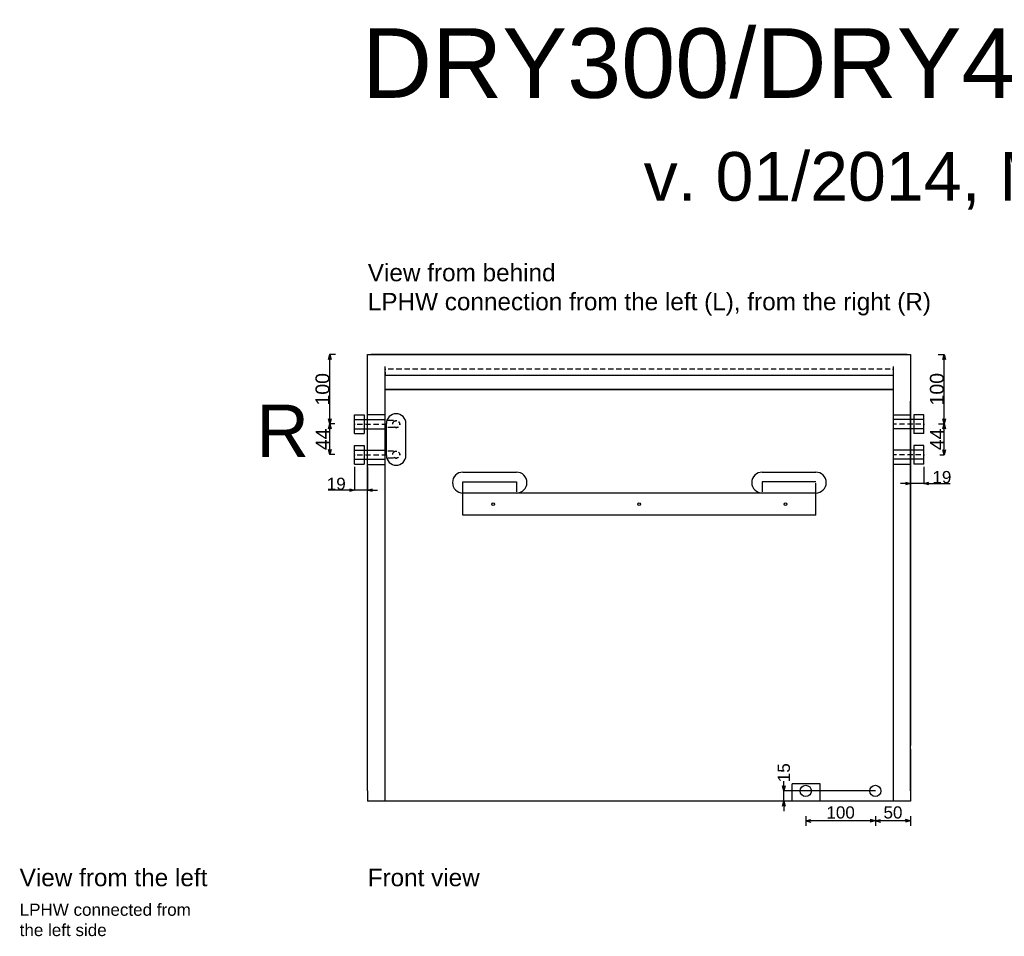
# Model space of a CAD drawing. Extents: x -700 to 2529, y -660 to 2065.
# Tile 4 of 5: x -500 to 915, y 748 to 2065. Entities that reach past the tile are written whole.
import ezdxf

# ---------------------------------------------------------------- set-up
doc = ezdxf.new("R2010")
doc.units = 0
doc.header["$MEASUREMENT"] = 0
doc.linetypes.add('Achse', pattern=[11.5, 0, -4, 7.5, 0])
doc.linetypes.add('Hidden Line', pattern=[19.5611, 14.1111, -5.45])
for name, color, linetype in [('Desky', 7, 'Continuous'), ('Kóty délkové', 7, 'Continuous'), ('Nábytek a zařízení', 7, 'Continuous'), ('Oblouky a kružnice', 7, 'Continuous'), ('Střechy', 7, 'Continuous'), ('Textové bloky', 7, 'Continuous'), ('Zdi', 7, 'Continuous'), ('Čáry', 7, 'Continuous')]:
    doc.layers.add(name, color=color, linetype=linetype)
doc.styles.add('GENERATED_STYLE_1', font='ARIAL.ttf')
doc.dimstyles.new('Dimstyle_4D6', dxfattribs={"dimtxt": 17.5, "dimasz": 7.125, "dimexe": 0.18, "dimexo": 0, "dimgap": 0.09, "dimtad": 1, "dimdec": 0, "dimzin": 0, "dimdsep": 46, "dimtxsty": 'GENERATED_STYLE_1', "dimblk": 'ARROWHEAD_3', "dimblk1": 'ARROWHEAD_3', "dimblk2": 'ARROWHEAD_3', "dimcen": 0.09, "dimclrd": 7, "dimclre": 7, "dimclrt": 7, "dimazin": 0, "dimtfac": 1, "dimtdec": 4, "dimtmove": 0, "dimatfit": 0, "dimfxl": 1, "dimtolj": 1, "dimtzin": 0, "dimarcsym": 0})
doc.dimstyles.new('Peter', dxfattribs={"dimtxt": 20, "dimasz": 7.125, "dimexe": 0.18, "dimexo": 0, "dimgap": 0.09, "dimtad": 1, "dimdec": 0, "dimzin": 0, "dimdsep": 46, "dimtxsty": 'GENERATED_STYLE_1', "dimblk": 'ARROWHEAD_3', "dimblk1": 'ARROWHEAD_3', "dimblk2": 'ARROWHEAD_3', "dimcen": 0.09, "dimclrd": 7, "dimclre": 7, "dimclrt": 7, "dimazin": 0, "dimtfac": 1, "dimtdec": 4, "dimtmove": 0, "dimatfit": 0, "dimfxl": 1, "dimtolj": 1, "dimtzin": 0, "dimarcsym": 0})

# ---------------------------------------------------------------- blocks, each defined once
blk = doc.blocks.new('ARROWHEAD_3')
at = {"color": 0, "linetype": 'Continuous'}
blk.add_line((0, 0), (-1, 0), dxfattribs=at)
blk.add_lwpolyline([(-1, 0.2679), (0, 0), (-1, -0.2679)], dxfattribs=at)
blk = doc.blocks.new('*D178')
at = {"layer": 'Defpoints', "color": 0}
for p in [(-19, 1422.5), (0, 1422.5), (-19, 1389.1)]:
    blk.add_point(p, dxfattribs=at)
at = {"layer": 'Kóty délkové', "color": 7, "linetype": 'Continuous', "lineweight": -2}
for p, q in [((-19, 1422.5), (-19, 1389)), ((0, 1422.5), (0, 1389)), ((-19, 1389.1), (-56.9, 1389.1)), ((-19, 1389.1), (-33.2, 1389.1)), ((0, 1389.1), (-19, 1389.1)), ((0, 1389.1), (14.3, 1389.1))]:
    blk.add_line(p, q, dxfattribs=at)
at = {"layer": 'Kóty délkové', "color": 7, "lineweight": -2, "xscale": 7.124999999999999, "yscale": 7.124999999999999, "zscale": 7.124999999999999}
blk.add_blockref('ARROWHEAD_3', (-19, 1389.1), dxfattribs=at)
at = {"layer": 'Kóty délkové', "color": 7, "lineweight": -2, "xscale": 7.124999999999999, "yscale": 7.124999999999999, "zscale": 7.124999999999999, "rotation": 180}
blk.add_blockref('ARROWHEAD_3', (0, 1389.1), dxfattribs=at)
at = {"layer": 'Kóty délkové', "color": 7, "linetype": 'Continuous', "insert": (-45.1, 1398.2), "char_height": 17.5, "attachment_point": 5, "style": 'GENERATED_STYLE_1'}
blk.add_mtext('\\A1;19', dxfattribs=at)
blk = doc.blocks.new('*D179')
at = {"layer": 'Defpoints', "color": 0}
for p in [(780, 1584), (799, 1422.5), (780, 1398.7)]:
    blk.add_point(p, dxfattribs=at)
at = {"layer": 'Kóty délkové', "color": 7, "linetype": 'Continuous', "lineweight": -2}
for p, q in [((780, 1584), (780, 1398.6)), ((799, 1422.5), (799, 1398.6)), ((780, 1398.7), (765.8, 1398.7)), ((799, 1398.7), (780, 1398.7)), ((799, 1398.7), (836.9, 1398.7)), ((799, 1398.7), (813.3, 1398.7))]:
    blk.add_line(p, q, dxfattribs=at)
at = {"layer": 'Kóty délkové', "color": 7, "lineweight": -2, "xscale": 7.124999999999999, "yscale": 7.124999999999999, "zscale": 7.124999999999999}
blk.add_blockref('ARROWHEAD_3', (780, 1398.7), dxfattribs=at)
at = {"layer": 'Kóty délkové', "color": 7, "lineweight": -2, "xscale": 7.124999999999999, "yscale": 7.124999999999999, "zscale": 7.124999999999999, "rotation": 180}
blk.add_blockref('ARROWHEAD_3', (799, 1398.7), dxfattribs=at)
at = {"layer": 'Kóty délkové', "color": 7, "linetype": 'Continuous', "insert": (825.1, 1407.8), "char_height": 17.5, "attachment_point": 5, "style": 'GENERATED_STYLE_1'}
blk.add_mtext('\\A1;19', dxfattribs=at)
blk = doc.blocks.new('*D186')
at = {"layer": 'Defpoints', "color": 0}
for p in [(598.1, 957), (729.5, 957), (780, 942)]:
    blk.add_point(p, dxfattribs=at)
at = {"layer": 'Kóty délkové', "color": 7, "linetype": 'Continuous', "lineweight": -2}
for p, q in [((598.1, 964.1), (598.1, 971.2)), ((729.5, 957), (597.9, 957)), ((598.1, 942), (598.1, 957)), ((780, 942), (597.9, 942)), ((598.1, 942), (598.1, 927.7))]:
    blk.add_line(p, q, dxfattribs=at)
at = {"layer": 'Kóty délkové', "color": 7, "lineweight": -2, "xscale": 7.124999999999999, "yscale": 7.124999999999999, "zscale": 7.124999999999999}
for p, rotation in [((598.1, 957), 270), ((598.1, 942), 90)]:
    blk.add_blockref('ARROWHEAD_3', p, dxfattribs=dict(at, rotation=rotation))
at = {"layer": 'Kóty délkové', "color": 7, "linetype": 'Continuous', "insert": (598.1, 983.1), "char_height": 17.5, "attachment_point": 5, "rotation": 90, "style": 'GENERATED_STYLE_1'}
blk.add_mtext('\\A1;15', dxfattribs=at)
blk = doc.blocks.new('*D44')
at = {"layer": 'Kóty délkové', "color": 7, "linetype": 'Continuous'}
for p, q in [((10572.3, 3411.5), (10472.3, 3411.5)), ((10572.3, 3411.5), (10565, 3413.5)), ((10572.3, 3411.5), (10565, 3409.6)), ((10572.3, 3418.6), (10572.3, 3404.5)), ((10572.3, 3411.5), (10579.5, 3413.5)), ((10622.7, 3411.5), (10572.3, 3411.5)), ((10572.3, 3411.5), (10579.5, 3409.6)), ((10622.7, 3411.5), (10615.5, 3413.5)), ((10622.7, 3411.5), (10615.5, 3409.6)), ((10622.7, 3418.6), (10622.7, 3404.5))]:
    blk.add_line(p, q, dxfattribs=at)
at = {"layer": 'Kóty délkové', "color": 7, "style": 'GENERATED_STYLE_1', "oblique": 0}
blk.add_text('50', height=17.5, dxfattribs=at).set_placement((10584, 3415))
blk = doc.blocks.new('*D45')
at = {"layer": 'Kóty délkové', "color": 7, "linetype": 'Continuous'}
for p, q in [((10472.3, 3418.6), (10472.3, 3404.5)), ((10472.3, 3411.5), (10479.5, 3413.5)), ((10572.3, 3411.5), (10472.3, 3411.5)), ((10472.3, 3411.5), (10479.5, 3409.6)), ((10572.3, 3411.5), (10565, 3413.5)), ((10572.3, 3411.5), (10565, 3409.6))]:
    blk.add_line(p, q, dxfattribs=at)
at = {"layer": 'Kóty délkové', "color": 7, "style": 'GENERATED_STYLE_1', "oblique": 0}
blk.add_text('100', height=17.5, dxfattribs=at).set_placement((10502, 3415))
blk = doc.blocks.new('*D246')
at = {"color": 7, "linetype": 'Continuous', "lineweight": -2}
for p, q in [((-46.4, 1584), (-54.6, 1584)), ((-54.5, 1491.4), (-54.5, 1576.9)), ((-47.3, 1484.3), (-54.6, 1484.3))]:
    blk.add_line(p, q, dxfattribs=at)
at = {"layer": 'Defpoints', "color": 0}
for p in [(-54.5, 1584), (-46.4, 1584), (-47.3, 1484.3)]:
    blk.add_point(p, dxfattribs=at)
at = {"color": 7, "lineweight": -2, "xscale": 7.124999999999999, "yscale": 7.124999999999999, "zscale": 7.124999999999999}
for p, rotation in [((-54.5, 1584), 90), ((-54.5, 1484.3), 270)]:
    blk.add_blockref('ARROWHEAD_3', p, dxfattribs=dict(at, rotation=rotation))
at = {"color": 7, "linetype": 'Continuous', "lineweight": 0, "insert": (-64.8, 1534.1), "char_height": 20, "attachment_point": 5, "rotation": 90, "style": 'GENERATED_STYLE_1'}
blk.add_mtext('\\A1;100', dxfattribs=at)
blk = doc.blocks.new('*D247')
at = {"color": 7, "linetype": 'Continuous', "lineweight": -2}
for p, q in [((-47.3, 1484.3), (-54.6, 1484.3)), ((-54.5, 1447.3), (-54.5, 1477.2)), ((-47.3, 1440.2), (-54.6, 1440.2))]:
    blk.add_line(p, q, dxfattribs=at)
at = {"layer": 'Defpoints', "color": 0}
for p in [(-54.5, 1484.3), (-47.3, 1484.3), (-47.3, 1440.2)]:
    blk.add_point(p, dxfattribs=at)
at = {"color": 7, "lineweight": -2, "xscale": 7.124999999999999, "yscale": 7.124999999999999, "zscale": 7.124999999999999}
for p, rotation in [((-54.5, 1484.3), 90), ((-54.5, 1440.2), 270)]:
    blk.add_blockref('ARROWHEAD_3', p, dxfattribs=dict(at, rotation=rotation))
at = {"color": 7, "linetype": 'Continuous', "lineweight": 0, "insert": (-64.6, 1462.2), "char_height": 20, "attachment_point": 5, "rotation": 90, "style": 'GENERATED_STYLE_1'}
blk.add_mtext('\\A1;44', dxfattribs=at)
blk = doc.blocks.new('*D251')
at = {"color": 7, "linetype": 'Continuous', "lineweight": -2}
for p, q in [((819.9, 1584), (828.5, 1584)), ((828.3, 1491.5), (828.3, 1576.9)), ((820.2, 1484.3), (828.5, 1484.3))]:
    blk.add_line(p, q, dxfattribs=at)
at = {"layer": 'Defpoints', "color": 0}
for p in [(819.9, 1584), (828.3, 1584), (820.2, 1484.3)]:
    blk.add_point(p, dxfattribs=at)
at = {"color": 7, "lineweight": -2, "xscale": 7.124999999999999, "yscale": 7.124999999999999, "zscale": 7.124999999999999}
for p, rotation in [((828.3, 1584), 90), ((828.3, 1484.3), 270)]:
    blk.add_blockref('ARROWHEAD_3', p, dxfattribs=dict(at, rotation=rotation))
at = {"color": 7, "linetype": 'Continuous', "lineweight": 0, "insert": (818, 1534.2), "char_height": 20, "attachment_point": 5, "rotation": 90, "style": 'GENERATED_STYLE_1'}
blk.add_mtext('\\A1;100', dxfattribs=at)
blk = doc.blocks.new('*D252')
at = {"color": 7, "linetype": 'Continuous', "lineweight": -2}
for p, q in [((828.5, 1484.3), (828.1, 1484.3)), ((828.3, 1447.2), (828.3, 1477.2)), ((822.1, 1440), (828.5, 1440))]:
    blk.add_line(p, q, dxfattribs=at)
at = {"layer": 'Defpoints', "color": 0}
for p in [(828.3, 1484.3), (828.5, 1484.3), (822.1, 1440)]:
    blk.add_point(p, dxfattribs=at)
at = {"color": 7, "lineweight": -2, "xscale": 7.124999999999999, "yscale": 7.124999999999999, "zscale": 7.124999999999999}
for p, rotation in [((828.3, 1484.3), 90), ((828.3, 1440), 270)]:
    blk.add_blockref('ARROWHEAD_3', p, dxfattribs=dict(at, rotation=rotation))
at = {"color": 7, "linetype": 'Continuous', "lineweight": 0, "insert": (818.2, 1462.2), "char_height": 20, "attachment_point": 5, "rotation": 90, "style": 'GENERATED_STYLE_1'}
blk.add_mtext('\\A1;44', dxfattribs=at)
blk = doc.blocks.new('DIM_24', base_point=(10572.3, 3411.5))
at = {"layer": 'Kóty délkové', "color": 7, "linetype": 'Continuous'}
dim = blk.add_linear_dim(base=(10572.3, 3411.5), p1=(10622.7, 3439.8), p2=(10572.3, 3454.8), angle=180, dimstyle='Dimstyle_4D6', dxfattribs=at)
dim.commit()
dim.dimension.update_dxf_attribs({"geometry": '*D44', "text_midpoint": (10590.8, 3423.8)})
dim = blk.add_aligned_dim(p1=(10572.3, 3454.8), p2=(10472.3, 3454.8), distance=43.2, dimstyle='Dimstyle_4D6', dxfattribs=at)
dim.commit()
dim.dimension.update_dxf_attribs({"geometry": '*D45', "text_midpoint": (10508.8, 3423.8)})

msp = doc.modelspace()

# ---------------------------------------------------------------- linework, layer by layer
at = {"layer": 'Desky', "color": 7, "linetype": 'Continuous'}
for p, q in [((775, 1584), (5, 1584)), ((755, 1554), (25, 1554)), ((755, 1534), (25, 1534)), ((0, 957), (0, 962)), ((780, 957), (780, 962))]:
    msp.add_line(p, q, dxfattribs=at)
at = {"layer": 'Desky', "color": 7, "linetype": 'Achse'}
msp.add_line((755, 1563), (25, 1563), dxfattribs=at)
at = {"layer": 'Nábytek a zařízení', "color": 7, "linetype": 'Continuous'}
for p, q in [((605.4, 942), (605, 942)), ((606.5, 942), (605.4, 942)), ((608.3, 942), (606.5, 942)), ((610.8, 942), (608.3, 942)), ((613.9, 942), (610.8, 942)), ((617.5, 942), (613.9, 942)), ((621.4, 942), (617.5, 942)), ((625.7, 942), (621.4, 942)), ((630, 942), (625.7, 942)), ((634.3, 942), (630, 942)), ((638.6, 942), (634.3, 942)), ((642.5, 942), (638.6, 942)), ((646.1, 942), (642.5, 942)), ((649.2, 942), (646.1, 942)), ((651.7, 942), (649.2, 942)), ((653.5, 942), (651.7, 942)), ((654.6, 942), (653.5, 942)), ((655, 942), (654.6, 942))]:
    msp.add_line(p, q, dxfattribs=at)
at = {"layer": 'Oblouky a kružnice', "color": 1, "linetype": 'Achse'}
for centre in [(41, 1484), (41, 1440.2)]:
    msp.add_circle(centre, 5, dxfattribs=at)
at = {"layer": 'Oblouky a kružnice', "color": 7, "linetype": 'Continuous'}
for centre, radius in [((180.4, 1369), 2), ((390, 1369), 2), ((600.4, 1369), 2), ((629.5, 957), 8), ((729.5, 957), 8)]:
    msp.add_circle(centre, radius, dxfattribs=at)
for centre, radius, start, end in [((41, 1485), 14, 0, 180), ((41, 1439), 14, 180, 0), ((136.9, 1400), 15, 90, 270), ((213.9, 1400), 15, 270, 90), ((566.9, 1400), 15, 90, 270), ((643.9, 1400), 15, 270, 90)]:
    msp.add_arc(centre, radius, start, end, dxfattribs=at)
at = {"layer": 'Střechy', "color": 7, "linetype": 'Continuous'}
for p, q in [((0, 1584), (780, 1584)), ((780, 1584), (780, 1517)), ((0, 1509.9), (0, 1517)), ((780, 1509.9), (780, 1517)), ((780, 1509.9), (780, 1517))]:
    msp.add_line(p, q, dxfattribs=at)
at = {"layer": 'Zdi', "color": 7, "linetype": 'Continuous'}
for p, q in [((0, 1022), (0, 1584)), ((0, 1584), (5, 1584)), ((25, 1584), (755, 1584)), ((775, 1584), (780, 1584)), ((25, 942), (25, 1567)), ((755, 1567), (755, 942)), ((25, 1534), (755, 1534)), ((780, 1517), (780, 1022)), ((0, 962), (0, 1509.9)), ((780, 962), (780, 1509.9)), ((0, 957), (0, 1017)), ((780, 1017), (780, 957)), ((0, 957), (0, 942)), ((780, 957), (780, 942)), ((25, 942), (0, 942)), ((605, 942), (25, 942)), ((755, 942), (655, 942)), ((780, 942), (755, 942))]:
    msp.add_line(p, q, dxfattribs=at)
at = {"layer": 'Čáry', "color": 7, "linetype": 'Achse'}
for p, q in [((25, 1563), (25, 1554)), ((755, 1563), (755, 1554))]:
    msp.add_line(p, q, dxfattribs=at)
at = {"layer": 'Čáry', "color": 1, "linetype": 'Continuous'}
for p, q in [((-19, 1470.5), (-19, 1497.5)), ((-19, 1497.5), (-5, 1497.5)), ((-19, 1490.5), (25, 1490.5)), ((-5, 1497.5), (-5, 1470.5)), ((799, 1490.5), (755, 1490.5)), ((799, 1497.5), (785, 1497.5)), ((785, 1497.5), (785, 1470.5)), ((799, 1470.5), (799, 1497.5)), ((-19, 1477.5), (25, 1477.5)), ((799, 1477.5), (755, 1477.5)), ((-19, 1470.5), (-5, 1470.5)), ((799, 1470.5), (785, 1470.5)), ((-19, 1426.5), (-19, 1453.5)), ((-19, 1453.5), (-5, 1453.5)), ((-19, 1446.5), (25, 1446.5)), ((-5, 1453.5), (-5, 1426.5)), ((799, 1446.5), (755, 1446.5)), ((799, 1453.5), (785, 1453.5)), ((785, 1453.5), (785, 1426.5)), ((799, 1426.5), (799, 1453.5)), ((-19, 1433.5), (25, 1433.5)), ((799, 1433.5), (755, 1433.5)), ((-19, 1426.5), (-5, 1426.5)), ((799, 1426.5), (785, 1426.5))]:
    msp.add_line(p, q, dxfattribs=at)
at = {"layer": 'Čáry', "color": 7, "linetype": 'Continuous'}
for p, q in [((25, 1497.5), (0, 1497.5)), ((755, 1497.5), (780, 1497.5)), ((27, 1439), (27, 1485)), ((55, 1439), (55, 1485)), ((25, 1425.5), (0, 1425.5)), ((136.9, 1415), (214, 1415)), ((566.9, 1415), (644, 1415)), ((755, 1426.5), (780, 1426.5)), ((136.9, 1401), (213.9, 1401)), ((136.9, 1353), (136.9, 1401)), ((643.9, 1401), (566.9, 1401)), ((643.9, 1385), (136.9, 1385)), ((643.9, 1353), (643.9, 1385)), ((643.9, 1353), (136.9, 1353)), ((610, 942), (610, 967)), ((650, 967), (610, 967)), ((650, 942), (650, 967))]:
    msp.add_line(p, q, dxfattribs=at)
at = {"layer": 'Čáry', "color": 1, "linetype": 'Achse'}
for p, q in [((41, 1489), (25, 1489)), ((-19, 1484), (25, 1484)), ((41, 1479), (25, 1479)), ((799, 1484), (755, 1484)), ((41, 1445.2), (25, 1445.2)), ((-19, 1440), (25, 1440)), ((41, 1435.2), (25, 1435.2)), ((799, 1440), (755, 1440))]:
    msp.add_line(p, q, dxfattribs=at)
at = {"layer": 'Čáry', "color": 7, "linetype": 'Hidden Line'}
for p, q in [((213.9, 1401), (213.9, 1385)), ((566.9, 1401), (566.9, 1385)), ((643.9, 1385), (643.9, 1401))]:
    msp.add_line(p, q, dxfattribs=at)

# ---------------------------------------------------------------- block references
at = {"layer": 'Kóty délkové', "color": 7, "linetype": 'Continuous'}
msp.add_blockref('DIM_24', (729.5, 913.8), dxfattribs=at)

# ---------------------------------------------------------------- texts
at = {"layer": 'Textové bloky', "color": 7, "style": 'GENERATED_STYLE_1'}
for s, insert, char_height, width, attachment_point in [('{DRY300/DRY400 Metal, Silver}', (942.7, 1993.6), 100, 3018.994, 5), ('{v. 01/2014, Microwell Ltd.}', (951, 1833.5), 70, 3005.141, 5), ('{View from behind\\PLPHW connection from the left (L), from the right (R)}', (0.2, 1714.3), 25, 1107.706, 1), ('{\\C1;R}', (-160, 1512), 75, 291.06, 1), ('{View from the left}', (-500, 845), 25, 436.226, 1), ('{Front view}', (0, 845), 25, 291.06, 1), ('{LPHW connected from the left side}', (-500, 795), 17.5, 255.516, 1)]:
    msp.add_mtext(s, dxfattribs=dict(at, insert=insert, char_height=char_height, width=width, attachment_point=attachment_point))

# ---------------------------------------------------------------- dimensions: what is measured, and where the dimension line sits
at = {"linetype": 'Continuous', "lineweight": 0}
for base, p1, p2, picture, middle in [((-54.5, 1584), (-47.3, 1484.3), (-46.4, 1584), '*D246', (-64.8, 1534.1)), ((828.3, 1584), (820.2, 1484.3), (819.9, 1584), '*D251', (818, 1534.2)), ((-54.5, 1484.3), (-47.3, 1440.2), (-47.3, 1484.3), '*D247', (-64.6, 1462.2)), ((828.3, 1484.3), (822.1, 1440), (828.5, 1484.3), '*D252', (818.2, 1462.2))]:
    dim = msp.add_linear_dim(base=base, p1=p1, p2=p2, angle=90, dimstyle='Peter', dxfattribs=at)
    dim.commit()
    dim.dimension.update_dxf_attribs({"geometry": picture, "text_midpoint": middle})
at = {"layer": 'Kóty délkové', "color": 7, "linetype": 'Continuous'}
for base, p1, p2, picture, middle, dimtype in [((780, 1398.7), (799, 1422.5), (780, 1584), '*D179', (825.1, 1398.7), 160), ((-19, 1389.1), (0, 1422.5), (-19, 1422.5), '*D178', (-45.1, 1389.1), 161)]:
    dim = msp.add_linear_dim(base=base, p1=p1, p2=p2, angle=180, dimstyle='Dimstyle_4D6', dxfattribs=at)
    dim.commit()
    dim.dimension.update_dxf_attribs({"geometry": picture, "text_midpoint": middle, "dimtype": dimtype})
dim = msp.add_linear_dim(base=(598.1, 957), p1=(780, 942), p2=(729.5, 957), angle=90, dimstyle='Dimstyle_4D6', dxfattribs=at)
dim.commit()
dim.dimension.update_dxf_attribs({"geometry": '*D186', "text_midpoint": (598.1, 983.1), "text_rotation": 90})

doc.saveas('drawing.dxf')
